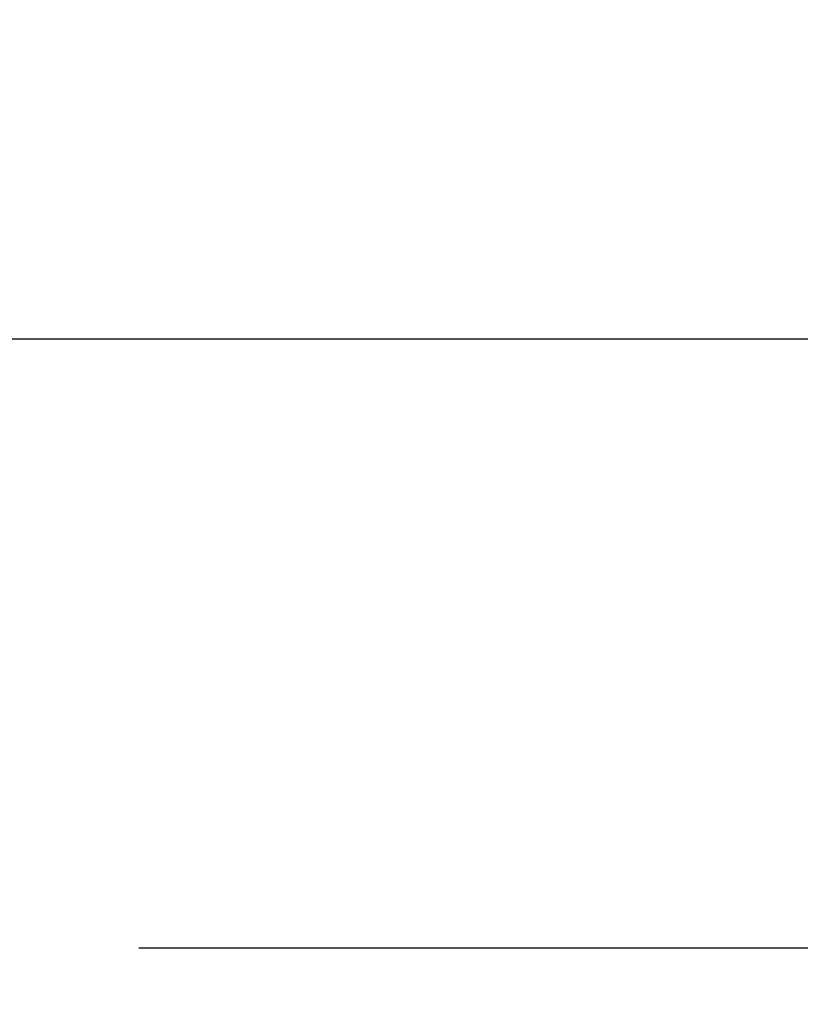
# Model space of a CAD drawing. Header units: inches. Extents: x -77 to 299, y -110 to 144.
# Tile 37 of 138: x 4.968 to 5.128, y -39.035 to -38.833. Entities that reach past the tile are written whole.
import ezdxf

# ---------------------------------------------------------------- set-up
doc = ezdxf.new("R2010")
doc.units = ezdxf.units.IN
doc.header["$MEASUREMENT"] = 0
doc.layers.get('DEFPOINTS').update_dxf_attribs({"color": 8})
for name, color, linetype in [('DSS-M-BA', 74, 'Continuous'), ('DST-M-S', 53, 'Continuous'), ('SVF-M-d', 42, 'Continuous')]:
    doc.layers.add(name, color=color, linetype=linetype)
doc.styles.get("Standard").update_dxf_attribs({"font": 'txt.shx'})
doc.dimstyles.get("Standard").update_dxf_attribs({"dimtxt": 0.18, "dimasz": 0.18, "dimexe": 0.18, "dimexo": 0.0625, "dimgap": 0.09, "dimtad": 0, "dimtih": 1, "dimtoh": 1, "dimdec": 4, "dimzin": 0, "dimdsep": 46, "dimtxsty": 'Standard', "dimcen": 0.09, "dimadec": 0, "dimazin": 0, "dimtfac": 1, "dimtdec": 4, "dimtofl": 0, "dimtmove": 0, "dimatfit": 3, "dimfxl": 0, "dimtolj": 1, "dimtzin": 0, "dimarcsym": 0})

# ---------------------------------------------------------------- blocks, each defined once
blk = doc.blocks.new('*D1147')
at = {"layer": 'DEFPOINTS', "color": 0}
for p in [(5.19194, -24.52356), (4.99194, -39.02356), (5.71694, -39.02356)]:
    blk.add_point(p, dxfattribs=at)
at = {"layer": 'SVF-M-d', "color": 0, "lineweight": -2}
blk.add_line((5.68569, -39.02356), (4.99194, -39.02356), dxfattribs=at)
at = {"layer": 'SVF-M-d', "color": 0, "insert": (4.71444, -39.02356), "char_height": 0.09, "attachment_point": 5}
blk.add_mtext('\\A1;14.5000', dxfattribs=at)

msp = doc.modelspace()

# ---------------------------------------------------------------- linework, layer by layer
at = {"layer": 'DSS-M-BA'}
for points in [[(5.63288, -31.55764, 0, 0.0567, 0), (5.54692, -31.92573, 0, 0, 0.077201), (4.53965, -46.04253, 0, 0, 0.077201)], [(5.62031, -32.18145, 0, 0.0567, 0), (5.56444, -32.55529, 0, 0, 0.060073), (5.22742, -46.04287, 0, 0, 0.060073)]]:
    msp.add_lwpolyline(points, format="xyseb", dxfattribs=at)
at = {"layer": 'DST-M-S'}
msp.add_line((4.2419, -38.89856), (25.2419, -38.89856), dxfattribs=at)

# ---------------------------------------------------------------- dimensions: what is measured, and where the dimension line sits
at = {"layer": 'SVF-M-d'}
dim = msp.add_ordinate_dim(feature_location=(5.71694, -39.02356), offset=(-0.725, 0), dtype=0, origin=(5.19194, -24.52356), dimstyle='Standard', override={"dimscale": 0.5}, dxfattribs=at)
dim.commit()
dim.dimension.update_dxf_attribs({"geometry": '*D1147', "text_midpoint": (4.71444, -39.02356)})

doc.saveas('drawing.dxf')
